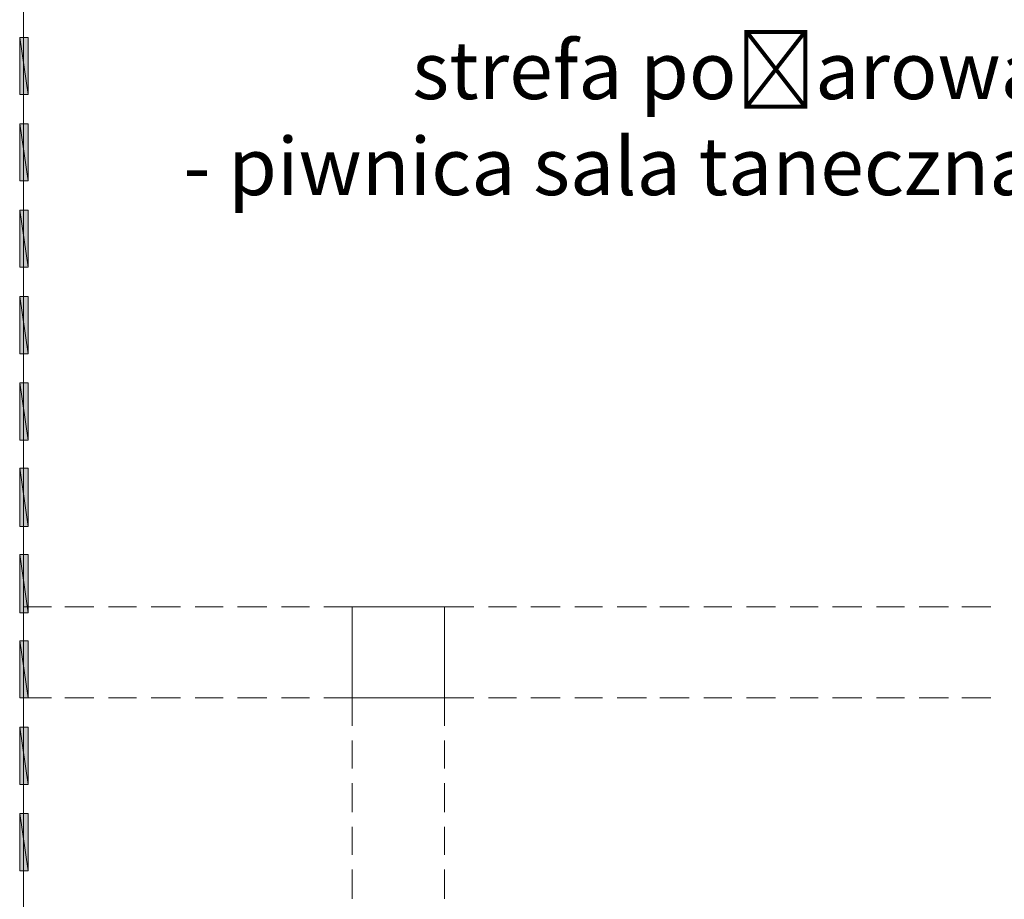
# Model space of a CAD drawing. Header units: inches. Extents: x 1504 to 12593, y -807 to 3183.
# Tile 71 of 256: x 2845 to 3187, y 1510 to 1816. Entities that reach past the tile are written whole.
import ezdxf

# ---------------------------------------------------------------- set-up
doc = ezdxf.new("R2010")
doc.units = ezdxf.units.IN
doc.header["$MEASUREMENT"] = 0
for name, color, linetype in [('at_Entity', 7, 'Continuous'), ('at_Rect', 7, 'Continuous'), ('at_Solid', 7, 'Continuous')]:
    doc.layers.add(name, color=color, linetype=linetype)

msp = doc.modelspace()

# ---------------------------------------------------------------- hatches: boundary and pattern name
at = {"layer": 'at_Solid', "lineweight": 15}
for points in [[(2845.38, 1789.88), (2848.34, 1789.88), (2845.38, 1809.73)], [(2848.34, 1789.88), (2845.38, 1809.73), (2848.34, 1809.73)], [(2845.38, 1759.88), (2848.34, 1759.88), (2845.38, 1779.74)], [(2848.34, 1759.88), (2845.38, 1779.74), (2848.34, 1779.74)], [(2845.38, 1729.9), (2848.34, 1729.9), (2845.38, 1749.75)], [(2848.34, 1729.9), (2845.38, 1749.75), (2848.34, 1749.75)], [(2845.38, 1699.91), (2848.34, 1699.91), (2845.38, 1719.76)], [(2848.34, 1699.91), (2845.38, 1719.76), (2848.34, 1719.76)], [(2845.38, 1669.91), (2848.34, 1669.91), (2845.38, 1689.77)], [(2848.34, 1669.91), (2845.38, 1689.77), (2848.34, 1689.77)], [(2845.38, 1639.92), (2848.34, 1639.92), (2845.38, 1660.2)], [(2848.34, 1639.92), (2845.38, 1660.2), (2848.34, 1660.2)], [(2845.38, 1609.93), (2848.34, 1609.93), (2845.38, 1630.21)], [(2848.34, 1609.93), (2845.38, 1630.21), (2848.34, 1630.21)], [(2845.38, 1580.36), (2848.34, 1580.36), (2845.38, 1600.22)], [(2848.34, 1580.36), (2845.38, 1600.22), (2848.34, 1600.22)], [(2845.38, 1550.37), (2848.34, 1550.37), (2845.38, 1570.23)], [(2848.34, 1550.37), (2845.38, 1570.23), (2848.34, 1570.23)], [(2845.38, 1520.38), (2848.34, 1520.38), (2845.38, 1540.24)], [(2848.34, 1520.38), (2845.38, 1540.24), (2848.34, 1540.24)]]:
    msp.add_hatch(color=7, dxfattribs=at).paths.add_polyline_path(points)

# ---------------------------------------------------------------- linework, layer by layer
at = {"layer": 'at_Entity', "color": 7, "lineweight": 15}
for p, q in [((2846.67, 1962.21), (2846.67, 559.42)), ((2848.34, 1789.88), (2845.38, 1809.73)), ((2845.38, 1809.73), (2845.38, 1789.88)), ((2848.34, 1789.88), (2845.38, 1809.73)), ((2845.38, 1809.73), (2848.34, 1809.73)), ((2848.34, 1809.73), (2848.34, 1789.88)), ((2845.38, 1789.88), (2848.34, 1789.88)), ((2848.34, 1759.88), (2845.38, 1779.74)), ((2845.38, 1779.74), (2845.38, 1759.88)), ((2848.34, 1759.88), (2845.38, 1779.74)), ((2845.38, 1779.74), (2848.34, 1779.74)), ((2848.34, 1779.74), (2848.34, 1759.88)), ((2845.38, 1759.88), (2848.34, 1759.88)), ((2848.34, 1729.9), (2845.38, 1749.75)), ((2845.38, 1749.75), (2845.38, 1729.9)), ((2848.34, 1729.9), (2845.38, 1749.75)), ((2845.38, 1749.75), (2848.34, 1749.75)), ((2848.34, 1749.75), (2848.34, 1729.9)), ((2845.38, 1729.9), (2848.34, 1729.9)), ((2848.34, 1699.91), (2845.38, 1719.76)), ((2845.38, 1719.76), (2845.38, 1699.91)), ((2848.34, 1699.91), (2845.38, 1719.76)), ((2845.38, 1719.76), (2848.34, 1719.76)), ((2848.34, 1719.76), (2848.34, 1699.91)), ((2845.38, 1699.91), (2848.34, 1699.91)), ((2848.34, 1669.91), (2845.38, 1689.77)), ((2845.38, 1689.77), (2845.38, 1669.91)), ((2848.34, 1669.91), (2845.38, 1689.77)), ((2845.38, 1689.77), (2848.34, 1689.77)), ((2848.34, 1689.77), (2848.34, 1669.91)), ((2845.38, 1669.91), (2848.34, 1669.91)), ((2848.34, 1639.92), (2845.38, 1660.2)), ((2845.38, 1660.2), (2845.38, 1639.92)), ((2848.34, 1639.92), (2845.38, 1660.2)), ((2845.38, 1660.2), (2848.34, 1660.2)), ((2848.34, 1660.2), (2848.34, 1639.92)), ((2845.38, 1639.92), (2848.34, 1639.92)), ((2848.34, 1609.93), (2845.38, 1630.21)), ((2845.38, 1630.21), (2845.38, 1609.93)), ((2848.34, 1609.93), (2845.38, 1630.21)), ((2845.38, 1630.21), (2848.34, 1630.21)), ((2848.34, 1630.21), (2848.34, 1609.93)), ((2845.38, 1609.93), (2848.34, 1609.93)), ((2856.37, 1612.05), (2846.67, 1612.05)), ((2871.16, 1612.05), (2861.06, 1612.05)), ((2885.94, 1612.05), (2876.23, 1612.05)), ((2901.17, 1612.05), (2891.02, 1612.05)), ((2915.95, 1612.05), (2906.25, 1612.05)), ((2931.18, 1612.05), (2921.03, 1612.05)), ((2945.97, 1612.05), (2936.2, 1612.05)), ((2960.75, 1612.05), (2950.99, 1612.05)), ((2992.83, 1612.05), (3002.98, 1612.05)), ((3008.06, 1612.05), (3017.77, 1612.05)), ((3022.84, 1612.05), (3032.94, 1612.05)), ((3038.02, 1612.05), (3047.72, 1612.05)), ((3052.8, 1612.05), (3062.95, 1612.05)), ((3067.58, 1612.05), (3077.74, 1612.05)), ((3082.81, 1612.05), (3092.52, 1612.05)), ((3097.6, 1612.05), (3107.7, 1612.05)), ((3112.77, 1612.05), (3122.48, 1612.05)), ((3127.56, 1612.05), (3137.71, 1612.05)), ((3142.79, 1612.05), (3152.49, 1612.05)), ((3157.57, 1612.05), (3167.72, 1612.05)), ((3172.35, 1612.05), (3182.51, 1612.05)), ((2848.34, 1580.36), (2845.38, 1600.22)), ((2845.38, 1600.22), (2845.38, 1580.36)), ((2848.34, 1580.36), (2845.38, 1600.22)), ((2845.38, 1600.22), (2848.34, 1600.22)), ((2848.34, 1600.22), (2848.34, 1580.36)), ((2845.38, 1580.36), (2848.34, 1580.36)), ((2856.37, 1580.36), (2846.67, 1580.36)), ((2871.16, 1580.36), (2861.06, 1580.36)), ((2885.94, 1580.36), (2876.23, 1580.36)), ((2901.17, 1580.36), (2891.02, 1580.36)), ((2915.95, 1580.36), (2906.25, 1580.36)), ((2931.18, 1580.36), (2921.03, 1580.36)), ((2945.97, 1580.36), (2936.2, 1580.36)), ((2960.75, 1580.36), (2950.99, 1580.36)), ((2960.75, 1580.36), (2960.75, 1570.65)), ((2992.83, 1580.36), (3002.98, 1580.36)), ((2992.83, 1580.36), (2992.83, 1570.65)), ((3008.06, 1580.36), (3017.77, 1580.36)), ((3022.84, 1580.36), (3032.94, 1580.36)), ((3038.02, 1580.36), (3047.72, 1580.36)), ((3052.8, 1580.36), (3062.95, 1580.36)), ((3067.58, 1580.36), (3077.74, 1580.36)), ((3082.81, 1580.36), (3092.52, 1580.36)), ((3097.6, 1580.36), (3107.7, 1580.36)), ((3112.77, 1580.36), (3122.48, 1580.36)), ((3127.56, 1580.36), (3137.71, 1580.36)), ((3142.79, 1580.36), (3152.49, 1580.36)), ((3157.57, 1580.36), (3167.72, 1580.36)), ((3172.35, 1580.36), (3182.51, 1580.36)), ((2848.34, 1550.37), (2845.38, 1570.23)), ((2845.38, 1570.23), (2845.38, 1550.37)), ((2848.34, 1550.37), (2845.38, 1570.23)), ((2845.38, 1570.23), (2848.34, 1570.23)), ((2848.34, 1570.23), (2848.34, 1550.37)), ((2960.75, 1565.58), (2960.75, 1555.87)), ((2992.83, 1565.58), (2992.83, 1555.87)), ((2845.38, 1550.37), (2848.34, 1550.37)), ((2960.75, 1550.8), (2960.75, 1540.66)), ((2992.83, 1550.8), (2992.83, 1540.66)), ((2848.34, 1520.38), (2845.38, 1540.24)), ((2845.38, 1540.24), (2845.38, 1520.38)), ((2848.34, 1520.38), (2845.38, 1540.24)), ((2845.38, 1540.24), (2848.34, 1540.24)), ((2848.34, 1540.24), (2848.34, 1520.38)), ((2960.75, 1535.59), (2960.75, 1525.88)), ((2992.83, 1535.59), (2992.83, 1525.88)), ((2960.75, 1520.81), (2960.75, 1510.67)), ((2992.83, 1520.81), (2992.83, 1510.67)), ((2845.38, 1520.38), (2848.34, 1520.38))]:
    msp.add_line(p, q, dxfattribs=at)
at = {"layer": 'at_Rect', "color": 7, "lineweight": 15}
for p, q in [((2960.73, 1612.05), (2992.83, 1612.05)), ((2960.73, 1612.05), (2960.73, 1580.36)), ((2992.83, 1580.36), (2992.83, 1612.05)), ((2992.83, 1580.36), (2960.73, 1580.36))]:
    msp.add_line(p, q, dxfattribs=at)

# ---------------------------------------------------------------- texts
at = {"insert": (2902.19, 1808.31), "char_height": 20, "attachment_point": 1}
msp.add_mtext_dynamic_manual_height_columns('{\\fTimes New Roman|b0|i0|c238|p18;             strefa pożarowa nr 1\\P- piwnica sala taneczna z zapleczem}', width=565, gutter_width=1, heights=[0], dxfattribs=at)

doc.saveas('drawing.dxf')
